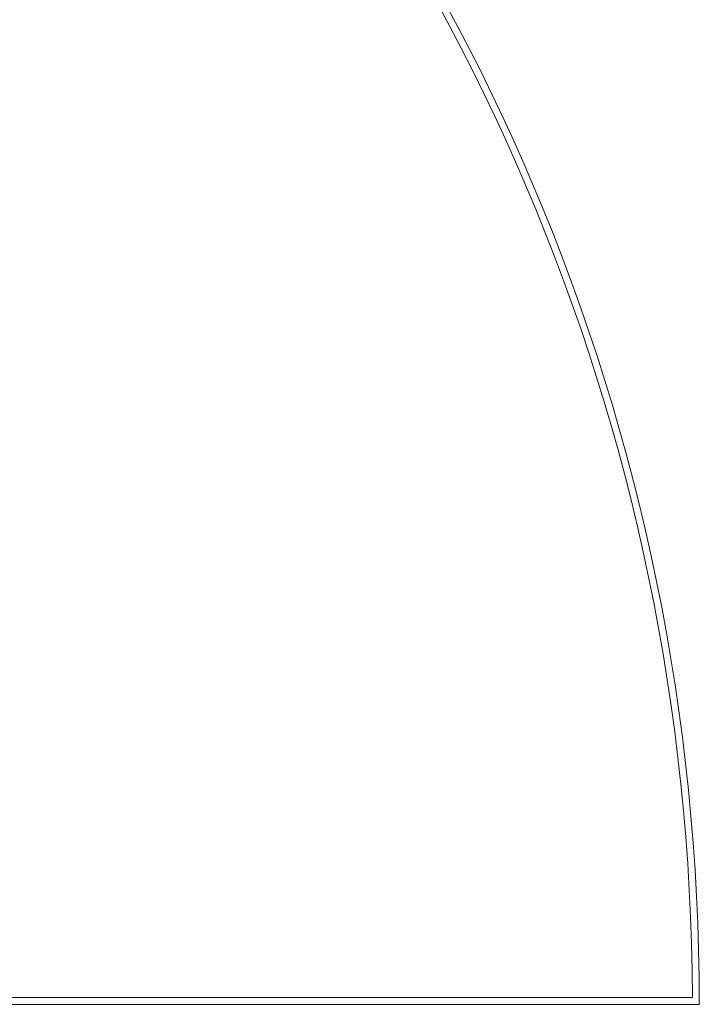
# Model space of a CAD drawing. Header units: inches. Extents: x 5.4 to 76.9, y 20.5 to 56.2.
# Tile 8 of 9: x 65.3 to 76.9, y 20.5 to 37.3. Entities that reach past the tile are written whole.
import ezdxf

# ---------------------------------------------------------------- set-up
doc = ezdxf.new("R2010")
doc.units = ezdxf.units.IN
doc.header["$MEASUREMENT"] = 0
doc.linetypes.add('SLD-Solid', pattern=[0])

msp = doc.modelspace()

# ---------------------------------------------------------------- linework, layer by layer
at = {"color": 7, "linetype": 'SLD-Solid', "lineweight": 15}
for p, q in [((5.423, 20.484), (76.923, 20.484)), ((5.541, 20.603), (76.805, 20.603)), ((5.541, 20.603), (76.805, 20.603))]:
    msp.add_line(p, q, dxfattribs=at)
for radius, start, end in [(35.75, 0, 180), (35.632, 0.1899, 179.8101), (35.632, 0.1899, 179.8101)]:
    msp.add_arc((41.173, 20.484), radius, start, end, dxfattribs=at)

doc.saveas('drawing.dxf')
